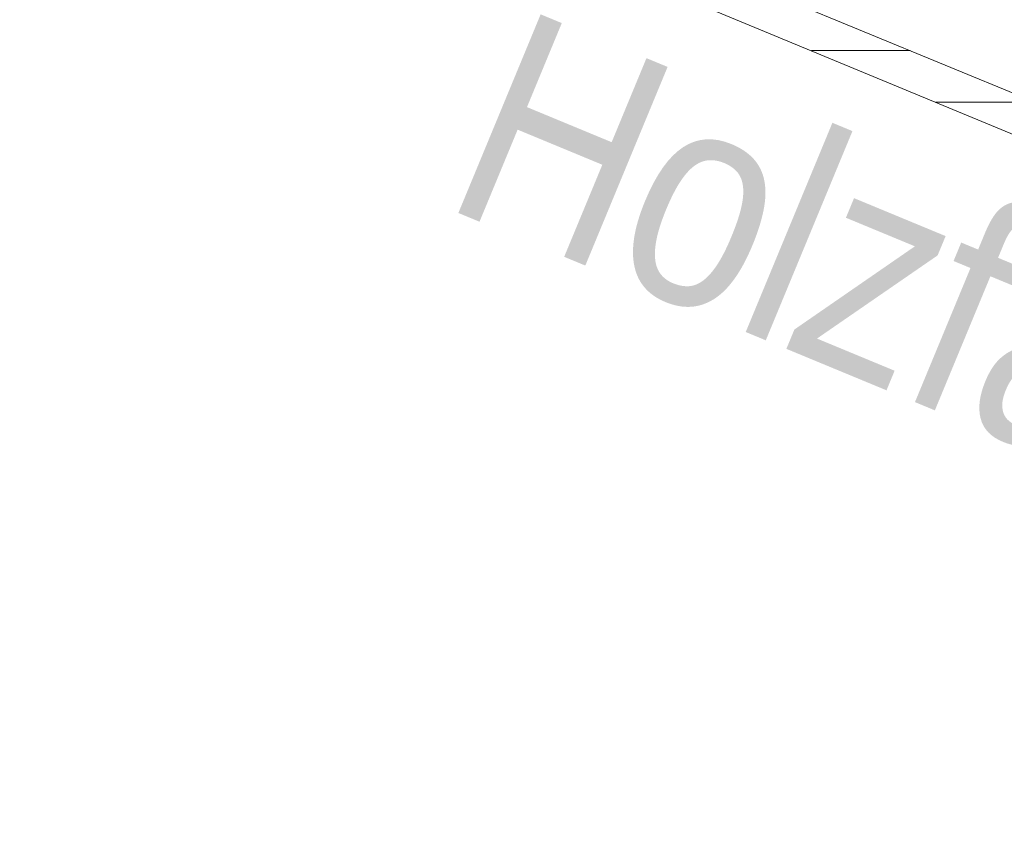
# Model space of a CAD drawing. Header units: metres. Extents: x -79 to 740, y -195 to 69.
# Tile 40 of 183: x -3.239 to -2.667, y 4.079 to 4.548. Entities that reach past the tile are written whole.
import ezdxf

# ---------------------------------------------------------------- set-up
doc = ezdxf.new("R2010")
doc.units = ezdxf.units.M
doc.header["$MEASUREMENT"] = 0
doc.layers.add('10 Fassade', color=7, linetype='Continuous')
doc.layers.add('Neubau_10 Wand außen', color=7, linetype='Continuous')
doc.styles.add('ERSTELLTER_STIL_2', font='ARIALN.TTF')

msp = doc.modelspace()

# ---------------------------------------------------------------- hatches: boundary and pattern name
at = {"layer": 'Neubau_10 Wand außen', "linetype": 'Continuous', "lineweight": 9}
h = msp.add_hatch(dxfattribs=at)
h.set_pattern_fill('Holzwerkstoff_Sperrholz__D2', color=8, style=0, pattern_type=2)
h.set_pattern_definition([(0, (0, 0), (0, 0.03), [])])
h.paths.add_polyline_path([(-3.2393, 4.72067), (-1.82299, 4.13401), (-1.81349, 4.13864), (-1.8081, 4.15166), (-3.23088, 4.74099)])

# ---------------------------------------------------------------- linework, layer by layer
at = {"layer": 'Neubau_10 Wand außen', "color": 7, "linetype": 'Continuous', "lineweight": 13}
msp.add_line((-3.19392, 4.72569), (-1.8081, 4.15166), dxfattribs=at)
at = {"layer": 'Neubau_10 Wand außen', "color": 7, "linetype": 'Continuous', "lineweight": 13, "flags": 128}
msp.add_lwpolyline([(-3.2393, 4.72067), (-1.82299, 4.13401)], dxfattribs=at)

# ---------------------------------------------------------------- texts
at = {"layer": '10 Fassade', "color": 7, "linetype": 'Continuous', "lineweight": 9, "insert": (-2.99582, 4.43851), "char_height": 0.125, "attachment_point": 7, "rotation": 337.5, "style": 'ERSTELLTER_STIL_2'}
msp.add_mtext('\\A1;{\\pql;\\fArial Narrow|b0|i0|c0|p0;\\W1.000000;Holz\\fArial Narrow|b0|i0|c0|p0;\\W1.000000;fassade}', dxfattribs=at)

doc.saveas('drawing.dxf')
